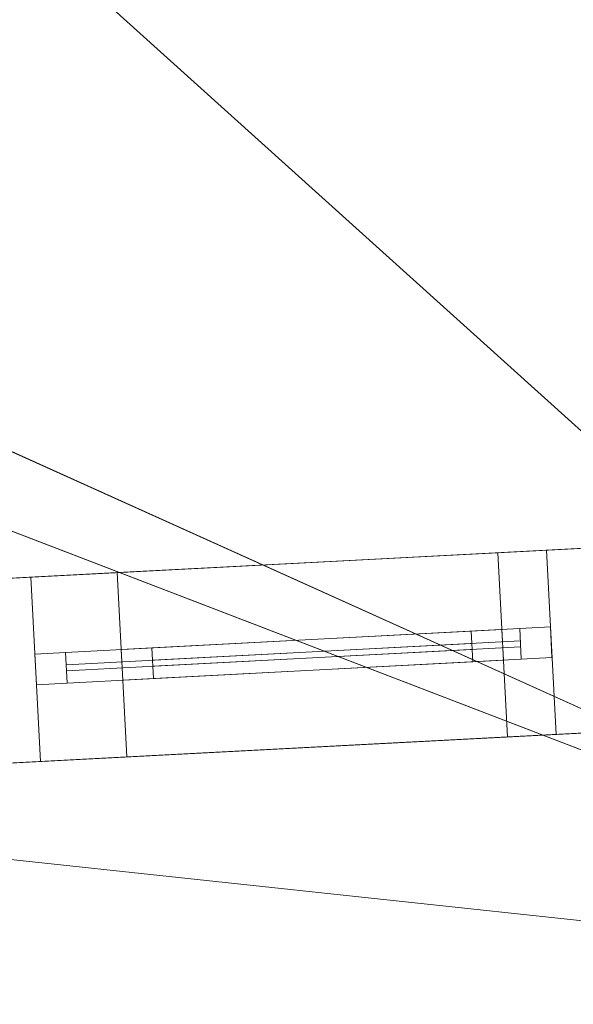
# Model space of a CAD drawing. Header units: millimetres. Extents: x -430348 to -225823, y -86243 to 5084.
# Tile 217 of 256: x -381940 to -381039, y -62295 to -60695. Entities that reach past the tile are written whole.
import ezdxf

# ---------------------------------------------------------------- set-up
doc = ezdxf.new("R2010")
doc.units = ezdxf.units.MM
for name, color, linetype, lineweight in [('A-GLAZ-CURT', 52, 'Continuous', 9), ('A-GLAZ-CWMG', 51, 'Continuous', 9), ('A-ROOF', 132, 'Continuous', 9), ('A-WALL', 113, 'Continuous', 9)]:
    doc.layers.add(name, color=color, linetype=linetype, lineweight=lineweight)

# ---------------------------------------------------------------- blocks, each defined once
blk = doc.blocks.new('System Panel - Glazed-561736-_3D_ Copy 1')
at = {"layer": 'A-GLAZ-CURT', "transparency": 33554471}
mesh = blk.add_polyface(dxfattribs=at)
corners = [(-260, 5), (-260, 5, 905), (260, 5, 905), (260, 5)]
mesh.append_faces([[corners[k] for k in face] for face in [(2, 3, 0, 1)]])
mesh = blk.add_polyface(dxfattribs=at)
corners = [(260, -5), (-260, -5), (-260, 5), (260, 5)]
mesh.append_faces([[corners[k] for k in face] for face in [(3, 0, 1, 2)]])
mesh = blk.add_polyface(dxfattribs=at)
corners = [(-260, -5, 905), (260, -5, 905), (260, 5, 905), (-260, 5, 905)]
mesh.append_faces([[corners[k] for k in face] for face in [(3, 0, 1, 2)]])
mesh = blk.add_polyface(dxfattribs=at)
corners = [(-260, -5), (-260, -5, 905), (-260, 5, 905), (-260, 5)]
mesh.append_faces([[corners[k] for k in face] for face in [(0, 1, 2, 3)]])
mesh = blk.add_polyface(dxfattribs=at)
corners = [(260, -5, 905), (260, -5), (260, 5), (260, 5, 905)]
mesh.append_faces([[corners[k] for k in face] for face in [(0, 1, 2, 3)]])
mesh = blk.add_polyface(dxfattribs=at)
corners = [(-260, -5), (260, -5), (260, -5, 905), (-260, -5, 905)]
mesh.append_faces([[corners[k] for k in face] for face in [(2, 3, 0, 1)]])
blk = doc.blocks.new('System Panel - Glazed-404072-_3D_ Copy 1')
at = {"layer": 'A-GLAZ-CURT', "transparency": 33554471}
mesh = blk.add_polyface(dxfattribs=at)
corners = [(-260, 5), (-260, 5, 225), (260, 5, 225), (260, 5)]
mesh.append_faces([[corners[k] for k in face] for face in [(1, 2, 3, 0)]])
mesh = blk.add_polyface(dxfattribs=at)
corners = [(260, -5), (-260, -5), (-260, 5), (260, 5)]
mesh.append_faces([[corners[k] for k in face] for face in [(0, 1, 2, 3)]])
mesh = blk.add_polyface(dxfattribs=at)
corners = [(-260, -5, 225), (260, -5, 225), (260, 5, 225), (-260, 5, 225)]
mesh.append_faces([[corners[k] for k in face] for face in [(0, 1, 2, 3)]])
mesh = blk.add_polyface(dxfattribs=at)
corners = [(-260, -5), (-260, -5, 225), (-260, 5, 225), (-260, 5)]
mesh.append_faces([[corners[k] for k in face] for face in [(0, 1, 2, 3)]])
mesh = blk.add_polyface(dxfattribs=at)
corners = [(260, -5, 225), (260, -5), (260, 5), (260, 5, 225)]
mesh.append_faces([[corners[k] for k in face] for face in [(0, 1, 2, 3)]])
mesh = blk.add_polyface(dxfattribs=at)
corners = [(-260, -5), (260, -5), (260, -5, 225), (-260, -5, 225)]
mesh.append_faces([[corners[k] for k in face] for face in [(2, 3, 0, 1)]])
blk = doc.blocks.new('System Panel - Door-561738-_3D_ Copy 1')
at = {"layer": 'A-GLAZ-CURT'}
mesh = blk.add_polyface(dxfattribs=at)
corners = [(-370, 5), (-370, 5, 1875), (370, 5, 1875), (370, 5)]
mesh.append_faces([[corners[k] for k in face] for face in [(1, 2, 3, 0)]])
mesh = blk.add_polyface(dxfattribs=at)
corners = [(370, -5), (-370, -5), (-370, 5), (370, 5)]
mesh.append_faces([[corners[k] for k in face] for face in [(0, 1, 2, 3)]])
mesh = blk.add_polyface(dxfattribs=at)
corners = [(-370, -5, 1875), (370, -5, 1875), (370, 5, 1875), (-370, 5, 1875)]
mesh.append_faces([[corners[k] for k in face] for face in [(0, 1, 2, 3)]])
mesh = blk.add_polyface(dxfattribs=at)
corners = [(-370, -5), (-370, -5, 1875), (-370, 5, 1875), (-370, 5)]
mesh.append_faces([[corners[k] for k in face] for face in [(0, 1, 2, 3)]])
mesh = blk.add_polyface(dxfattribs=at)
corners = [(370, -5, 1875), (370, -5), (370, 5), (370, 5, 1875)]
mesh.append_faces([[corners[k] for k in face] for face in [(0, 1, 2, 3)]])
mesh = blk.add_polyface(dxfattribs=at)
corners = [(-370, -5), (370, -5), (370, -5, 1875), (-370, -5, 1875)]
mesh.append_faces([[corners[k] for k in face] for face in [(2, 3, 0, 1)]])
blk = doc.blocks.new('System Panel - Glazed-566568-_3D_ Copy 1')
at = {"layer": 'A-GLAZ-CURT', "transparency": 33554471}
mesh = blk.add_polyface(dxfattribs=at)
corners = [(-370, 5), (-370, 5, 315), (370, 5, 315), (370, 5)]
mesh.append_faces([[corners[k] for k in face] for face in [(1, 2, 3, 0)]])
mesh = blk.add_polyface(dxfattribs=at)
corners = [(370, -5), (-370, -5), (-370, 5), (370, 5)]
mesh.append_faces([[corners[k] for k in face] for face in [(0, 1, 2, 3)]])
mesh = blk.add_polyface(dxfattribs=at)
corners = [(-370, -5, 315), (370, -5, 315), (370, 5, 315), (-370, 5, 315)]
mesh.append_faces([[corners[k] for k in face] for face in [(0, 1, 2, 3)]])
mesh = blk.add_polyface(dxfattribs=at)
corners = [(-370, -5), (-370, -5, 315), (-370, 5, 315), (-370, 5)]
mesh.append_faces([[corners[k] for k in face] for face in [(0, 1, 2, 3)]])
mesh = blk.add_polyface(dxfattribs=at)
corners = [(370, -5, 315), (370, -5), (370, 5), (370, 5, 315)]
mesh.append_faces([[corners[k] for k in face] for face in [(0, 1, 2, 3)]])
mesh = blk.add_polyface(dxfattribs=at)
corners = [(-370, -5), (370, -5), (370, -5, 315), (-370, -5, 315)]
mesh.append_faces([[corners[k] for k in face] for face in [(2, 3, 0, 1)]])
blk = doc.blocks.new('Rectangular Mullion - 50mm x 50mm-566569-_3D_ Copy 1')
at = {"layer": 'A-GLAZ-CWMG'}
mesh = blk.add_polyface(dxfattribs=at)
corners = [(0, 25), (-50, 25), (-50, -25), (0, -25)]
mesh.append_faces([[corners[k] for k in face] for face in [(2, 3, 0, 1)]])
mesh = blk.add_polyface(dxfattribs=at)
corners = [(-50, 25), (0, 25), (0, 25, -390), (-50, 25, -390)]
mesh.append_faces([[corners[k] for k in face] for face in [(0, 1, 2, 3)]])
mesh = blk.add_polyface(dxfattribs=at)
corners = [(-50, -25), (-50, 25), (-50, 25, -390), (-50, -25, -390)]
mesh.append_faces([[corners[k] for k in face] for face in [(0, 1, 2, 3)]])
mesh = blk.add_polyface(dxfattribs=at)
corners = [(0, 25), (0, -25), (0, -25, -390), (0, 25, -390)]
mesh.append_faces([[corners[k] for k in face] for face in [(0, 1, 2, 3)]])
mesh = blk.add_polyface(dxfattribs=at)
corners = [(0, -25), (-50, -25), (-50, -25, -390), (0, -25, -390)]
mesh.append_faces([[corners[k] for k in face] for face in [(0, 1, 2, 3)]])
blk = doc.blocks.new('Rectangular Mullion - 50mm x 50mm-320855-_3D_ Copy 1')
at = {"layer": 'A-GLAZ-CWMG'}
mesh = blk.add_polyface(dxfattribs=at)
corners = [(0, 25), (-50, 25), (-50, -25), (0, -25)]
mesh.append_faces([[corners[k] for k in face] for face in [(2, 3, 0, 1)]])
mesh = blk.add_polyface(dxfattribs=at)
corners = [(0, 25, -740), (0, -25, -740), (-50, -25, -740), (-50, 25, -740)]
mesh.append_faces([[corners[k] for k in face] for face in [(0, 1, 2, 3)]])
mesh = blk.add_polyface(dxfattribs=at)
corners = [(-50, 25), (0, 25), (0, 25, -740), (-50, 25, -740)]
mesh.append_faces([[corners[k] for k in face] for face in [(0, 1, 2, 3)]])
mesh = blk.add_polyface(dxfattribs=at)
corners = [(-50, -25), (-50, 25), (-50, 25, -740), (-50, -25, -740)]
mesh.append_faces([[corners[k] for k in face] for face in [(0, 1, 2, 3)]])
mesh = blk.add_polyface(dxfattribs=at)
corners = [(0, 25), (0, -25), (0, -25, -740), (0, 25, -740)]
mesh.append_faces([[corners[k] for k in face] for face in [(0, 1, 2, 3)]])
mesh = blk.add_polyface(dxfattribs=at)
corners = [(0, -25), (-50, -25), (-50, -25, -740), (0, -25, -740)]
mesh.append_faces([[corners[k] for k in face] for face in [(0, 1, 2, 3)]])
blk = doc.blocks.new('Rectangular Mullion - 50mm x 50mm-407449-_3D_ Copy 1')
at = {"layer": 'A-GLAZ-CWMG'}
mesh = blk.add_polyface(dxfattribs=at)
corners = [(0, 25), (-50, 25), (-50, -25), (0, -25)]
mesh.append_faces([[corners[k] for k in face] for face in [(2, 3, 0, 1)]])
mesh = blk.add_polyface(dxfattribs=at)
corners = [(-50, 25), (0, 25), (0, 25, -1950), (-50, 25, -1950)]
mesh.append_faces([[corners[k] for k in face] for face in [(0, 1, 2, 3)]])
mesh = blk.add_polyface(dxfattribs=at)
corners = [(-50, -25), (-50, 25), (-50, 25, -1950), (-50, -25, -1950)]
mesh.append_faces([[corners[k] for k in face] for face in [(0, 1, 2, 3)]])
mesh = blk.add_polyface(dxfattribs=at)
corners = [(0, 25), (0, -25), (0, -25, -1950), (0, 25, -1950)]
mesh.append_faces([[corners[k] for k in face] for face in [(0, 1, 2, 3)]])
mesh = blk.add_polyface(dxfattribs=at)
corners = [(0, -25), (-50, -25), (-50, -25, -1950), (0, -25, -1950)]
mesh.append_faces([[corners[k] for k in face] for face in [(0, 1, 2, 3)]])
blk = doc.blocks.new('Rectangular Mullion - 50mm x 50mm-320854-_3D_ Copy 1')
at = {"layer": 'A-GLAZ-CWMG'}
mesh = blk.add_polyface(dxfattribs=at)
corners = [(0, 25), (-50, 25), (-50, -25), (0, -25)]
mesh.append_faces([[corners[k] for k in face] for face in [(2, 3, 0, 1)]])
mesh = blk.add_polyface(dxfattribs=at)
corners = [(0, 25, -740), (0, -25, -740), (-50, -25, -740), (-50, 25, -740)]
mesh.append_faces([[corners[k] for k in face] for face in [(0, 1, 2, 3)]])
mesh = blk.add_polyface(dxfattribs=at)
corners = [(-50, 25), (0, 25), (0, 25, -740), (-50, 25, -740)]
mesh.append_faces([[corners[k] for k in face] for face in [(0, 1, 2, 3)]])
mesh = blk.add_polyface(dxfattribs=at)
corners = [(-50, -25), (-50, 25), (-50, 25, -740), (-50, -25, -740)]
mesh.append_faces([[corners[k] for k in face] for face in [(0, 1, 2, 3)]])
mesh = blk.add_polyface(dxfattribs=at)
corners = [(0, 25), (0, -25), (0, -25, -740), (0, 25, -740)]
mesh.append_faces([[corners[k] for k in face] for face in [(0, 1, 2, 3)]])
mesh = blk.add_polyface(dxfattribs=at)
corners = [(0, -25), (-50, -25), (-50, -25, -740), (0, -25, -740)]
mesh.append_faces([[corners[k] for k in face] for face in [(0, 1, 2, 3)]])
blk = doc.blocks.new('Rectangular Mullion - 50mm x 50mm-320906-_3D_ Copy 1')
at = {"layer": 'A-GLAZ-CWMG'}
mesh = blk.add_polyface(dxfattribs=at)
corners = [(25, 25), (-25, 25), (-25, -25), (25, -25)]
mesh.append_faces([[corners[k] for k in face] for face in [(2, 3, 0, 1)]])
mesh = blk.add_polyface(dxfattribs=at)
corners = [(25, 25, -740), (25, -25, -740), (-25, -25, -740), (-25, 25, -740)]
mesh.append_faces([[corners[k] for k in face] for face in [(0, 1, 2, 3)]])
mesh = blk.add_polyface(dxfattribs=at)
corners = [(-25, 25), (25, 25), (25, 25, -740), (-25, 25, -740)]
mesh.append_faces([[corners[k] for k in face] for face in [(0, 1, 2, 3)]])
mesh = blk.add_polyface(dxfattribs=at)
corners = [(-25, -25), (-25, 25), (-25, 25, -740), (-25, -25, -740)]
mesh.append_faces([[corners[k] for k in face] for face in [(0, 1, 2, 3)]])
mesh = blk.add_polyface(dxfattribs=at)
corners = [(25, 25), (25, -25), (25, -25, -740), (25, 25, -740)]
mesh.append_faces([[corners[k] for k in face] for face in [(0, 1, 2, 3)]])
mesh = blk.add_polyface(dxfattribs=at)
corners = [(25, -25), (-25, -25), (-25, -25, -740), (25, -25, -740)]
mesh.append_faces([[corners[k] for k in face] for face in [(0, 1, 2, 3)]])
blk = doc.blocks.new('Rectangular Mullion - 50mm x 50mm-566570-_3D_ Copy 1')
at = {"layer": 'A-GLAZ-CWMG'}
mesh = blk.add_polyface(dxfattribs=at)
corners = [(0, 25, -390), (0, -25, -390), (-50, -25, -390), (-50, 25, -390)]
mesh.append_faces([[corners[k] for k in face] for face in [(0, 1, 2, 3)]])
mesh = blk.add_polyface(dxfattribs=at)
corners = [(-50, 25), (0, 25), (0, 25, -390), (-50, 25, -390)]
mesh.append_faces([[corners[k] for k in face] for face in [(0, 1, 2, 3)]])
mesh = blk.add_polyface(dxfattribs=at)
corners = [(-50, -25), (-50, 25), (-50, 25, -390), (-50, -25, -390)]
mesh.append_faces([[corners[k] for k in face] for face in [(0, 1, 2, 3)]])
mesh = blk.add_polyface(dxfattribs=at)
corners = [(0, 25), (0, -25), (0, -25, -390), (0, 25, -390)]
mesh.append_faces([[corners[k] for k in face] for face in [(0, 1, 2, 3)]])
mesh = blk.add_polyface(dxfattribs=at)
corners = [(0, -25), (-50, -25), (-50, -25, -390), (0, -25, -390)]
mesh.append_faces([[corners[k] for k in face] for face in [(0, 1, 2, 3)]])
blk = doc.blocks.new('Rectangular Mullion - 50mm x 50mm-407450-_3D_ Copy 1')
at = {"layer": 'A-GLAZ-CWMG'}
mesh = blk.add_polyface(dxfattribs=at)
corners = [(0, 25, -1950), (0, -25, -1950), (-50, -25, -1950), (-50, 25, -1950)]
mesh.append_faces([[corners[k] for k in face] for face in [(0, 1, 2, 3)]])
mesh = blk.add_polyface(dxfattribs=at)
corners = [(-50, 25), (0, 25), (0, 25, -1950), (-50, 25, -1950)]
mesh.append_faces([[corners[k] for k in face] for face in [(0, 1, 2, 3)]])
mesh = blk.add_polyface(dxfattribs=at)
corners = [(-50, -25), (-50, 25), (-50, 25, -1950), (-50, -25, -1950)]
mesh.append_faces([[corners[k] for k in face] for face in [(0, 1, 2, 3)]])
mesh = blk.add_polyface(dxfattribs=at)
corners = [(0, 25), (0, -25), (0, -25, -1950), (0, 25, -1950)]
mesh.append_faces([[corners[k] for k in face] for face in [(0, 1, 2, 3)]])
mesh = blk.add_polyface(dxfattribs=at)
corners = [(0, -25), (-50, -25), (-50, -25, -1950), (0, -25, -1950)]
mesh.append_faces([[corners[k] for k in face] for face in [(0, 1, 2, 3)]])
blk = doc.blocks.new('Rectangular Mullion - 50mm x 50mm-263205-_3D_ Copy 1')
at = {"layer": 'A-GLAZ-CWMG'}
mesh = blk.add_polyface(dxfattribs=at)
corners = [(0, 25), (-50, 25), (-50, -25), (0, -25)]
mesh.append_faces([[corners[k] for k in face] for face in [(3, 0, 1, 2)]])
mesh = blk.add_polyface(dxfattribs=at)
corners = [(-50, 25), (0, 25), (0, 25, -300), (-50, 25, -300)]
mesh.append_faces([[corners[k] for k in face] for face in [(0, 1, 2, 3)]])
mesh = blk.add_polyface(dxfattribs=at)
corners = [(-50, -25), (-50, 25), (-50, 25, -300), (-50, -25, -300)]
mesh.append_faces([[corners[k] for k in face] for face in [(3, 0, 1, 2)]])
mesh = blk.add_polyface(dxfattribs=at)
corners = [(0, 25), (0, -25), (0, -25, -300), (0, 25, -300)]
mesh.append_faces([[corners[k] for k in face] for face in [(3, 0, 1, 2)]])
mesh = blk.add_polyface(dxfattribs=at)
corners = [(0, -25), (-50, -25), (-50, -25, -300), (0, -25, -300)]
mesh.append_faces([[corners[k] for k in face] for face in [(0, 1, 2, 3)]])
blk = doc.blocks.new('Rectangular Mullion - 50mm x 50mm-316591-_3D_ Copy 1')
at = {"layer": 'A-GLAZ-CWMG'}
mesh = blk.add_polyface(dxfattribs=at)
corners = [(0, 25), (-50, 25), (-50, -25), (0, -25)]
mesh.append_faces([[corners[k] for k in face] for face in [(2, 3, 0, 1)]])
mesh = blk.add_polyface(dxfattribs=at)
corners = [(0, 25, -520), (0, -25, -520), (-50, -25, -520), (-50, 25, -520)]
mesh.append_faces([[corners[k] for k in face] for face in [(0, 1, 2, 3)]])
mesh = blk.add_polyface(dxfattribs=at)
corners = [(-50, 25), (0, 25), (0, 25, -520), (-50, 25, -520)]
mesh.append_faces([[corners[k] for k in face] for face in [(3, 0, 1, 2)]])
mesh = blk.add_polyface(dxfattribs=at)
corners = [(-50, -25), (-50, 25), (-50, 25, -520), (-50, -25, -520)]
mesh.append_faces([[corners[k] for k in face] for face in [(3, 0, 1, 2)]])
mesh = blk.add_polyface(dxfattribs=at)
corners = [(0, 25), (0, -25), (0, -25, -520), (0, 25, -520)]
mesh.append_faces([[corners[k] for k in face] for face in [(3, 0, 1, 2)]])
mesh = blk.add_polyface(dxfattribs=at)
corners = [(0, -25), (-50, -25), (-50, -25, -520), (0, -25, -520)]
mesh.append_faces([[corners[k] for k in face] for face in [(3, 0, 1, 2)]])
blk = doc.blocks.new('Rectangular Mullion - 50mm x 50mm-543547-_3D_ Copy 1')
at = {"layer": 'A-GLAZ-CWMG'}
mesh = blk.add_polyface(dxfattribs=at)
corners = [(0, 25), (-50, 25), (-50, -25), (0, -25)]
mesh.append_faces([[corners[k] for k in face] for face in [(3, 0, 1, 2)]])
mesh = blk.add_polyface(dxfattribs=at)
corners = [(-50, 25), (0, 25), (0, 25, -980), (-50, 25, -980)]
mesh.append_faces([[corners[k] for k in face] for face in [(0, 1, 2, 3)]])
mesh = blk.add_polyface(dxfattribs=at)
corners = [(-50, -25), (-50, 25), (-50, 25, -980), (-50, -25, -980)]
mesh.append_faces([[corners[k] for k in face] for face in [(0, 1, 2, 3)]])
mesh = blk.add_polyface(dxfattribs=at)
corners = [(0, 25), (0, -25), (0, -25, -980), (0, 25, -980)]
mesh.append_faces([[corners[k] for k in face] for face in [(0, 1, 2, 3)]])
mesh = blk.add_polyface(dxfattribs=at)
corners = [(0, -25), (-50, -25), (-50, -25, -980), (0, -25, -980)]
mesh.append_faces([[corners[k] for k in face] for face in [(0, 1, 2, 3)]])
blk = doc.blocks.new('Rectangular Mullion - 50mm x 50mm-316592-_3D_ Copy 1')
at = {"layer": 'A-GLAZ-CWMG'}
mesh = blk.add_polyface(dxfattribs=at)
corners = [(0, 25), (-50, 25), (-50, -25), (0, -25)]
mesh.append_faces([[corners[k] for k in face] for face in [(3, 0, 1, 2)]])
mesh = blk.add_polyface(dxfattribs=at)
corners = [(0, 25, -520), (0, -25, -520), (-50, -25, -520), (-50, 25, -520)]
mesh.append_faces([[corners[k] for k in face] for face in [(3, 0, 1, 2)]])
mesh = blk.add_polyface(dxfattribs=at)
corners = [(-50, 25), (0, 25), (0, 25, -520), (-50, 25, -520)]
mesh.append_faces([[corners[k] for k in face] for face in [(3, 0, 1, 2)]])
mesh = blk.add_polyface(dxfattribs=at)
corners = [(-50, -25), (-50, 25), (-50, 25, -520), (-50, -25, -520)]
mesh.append_faces([[corners[k] for k in face] for face in [(0, 1, 2, 3)]])
mesh = blk.add_polyface(dxfattribs=at)
corners = [(0, 25), (0, -25), (0, -25, -520), (0, 25, -520)]
mesh.append_faces([[corners[k] for k in face] for face in [(0, 1, 2, 3)]])
mesh = blk.add_polyface(dxfattribs=at)
corners = [(0, -25), (-50, -25), (-50, -25, -520), (0, -25, -520)]
mesh.append_faces([[corners[k] for k in face] for face in [(3, 0, 1, 2)]])
blk = doc.blocks.new('Rectangular Mullion - 50mm x 50mm-404070-_3D_ Copy 1')
at = {"layer": 'A-GLAZ-CWMG'}
mesh = blk.add_polyface(dxfattribs=at)
corners = [(25, 25), (-25, 25), (-25, -25), (25, -25)]
mesh.append_faces([[corners[k] for k in face] for face in [(2, 3, 0, 1)]])
mesh = blk.add_polyface(dxfattribs=at)
corners = [(25, 25, -520), (25, -25, -520), (-25, -25, -520), (-25, 25, -520)]
mesh.append_faces([[corners[k] for k in face] for face in [(0, 1, 2, 3)]])
mesh = blk.add_polyface(dxfattribs=at)
corners = [(-25, 25), (25, 25), (25, 25, -520), (-25, 25, -520)]
mesh.append_faces([[corners[k] for k in face] for face in [(3, 0, 1, 2)]])
mesh = blk.add_polyface(dxfattribs=at)
corners = [(-25, -25), (-25, 25), (-25, 25, -520), (-25, -25, -520)]
mesh.append_faces([[corners[k] for k in face] for face in [(3, 0, 1, 2)]])
mesh = blk.add_polyface(dxfattribs=at)
corners = [(25, 25), (25, -25), (25, -25, -520), (25, 25, -520)]
mesh.append_faces([[corners[k] for k in face] for face in [(3, 0, 1, 2)]])
mesh = blk.add_polyface(dxfattribs=at)
corners = [(25, -25), (-25, -25), (-25, -25, -520), (25, -25, -520)]
mesh.append_faces([[corners[k] for k in face] for face in [(3, 0, 1, 2)]])
blk = doc.blocks.new('Rectangular Mullion - 50mm x 50mm-263207-_3D_ Copy 1')
at = {"layer": 'A-GLAZ-CWMG'}
mesh = blk.add_polyface(dxfattribs=at)
corners = [(0, 25, -300), (0, -25, -300), (-50, -25, -300), (-50, 25, -300)]
mesh.append_faces([[corners[k] for k in face] for face in [(3, 0, 1, 2)]])
mesh = blk.add_polyface(dxfattribs=at)
corners = [(-50, 25), (0, 25), (0, 25, -300), (-50, 25, -300)]
mesh.append_faces([[corners[k] for k in face] for face in [(0, 1, 2, 3)]])
mesh = blk.add_polyface(dxfattribs=at)
corners = [(-50, -25), (-50, 25), (-50, 25, -300), (-50, -25, -300)]
mesh.append_faces([[corners[k] for k in face] for face in [(3, 0, 1, 2)]])
mesh = blk.add_polyface(dxfattribs=at)
corners = [(0, 25), (0, -25), (0, -25, -300), (0, 25, -300)]
mesh.append_faces([[corners[k] for k in face] for face in [(3, 0, 1, 2)]])
mesh = blk.add_polyface(dxfattribs=at)
corners = [(0, -25), (-50, -25), (-50, -25, -300), (0, -25, -300)]
mesh.append_faces([[corners[k] for k in face] for face in [(0, 1, 2, 3)]])
blk = doc.blocks.new('Rectangular Mullion - 50mm x 50mm-494503-_3D_ Copy 1')
at = {"layer": 'A-GLAZ-CWMG'}
mesh = blk.add_polyface(dxfattribs=at)
corners = [(0, 25, -980), (0, -25, -980), (-50, -25, -980), (-50, 25, -980)]
mesh.append_faces([[corners[k] for k in face] for face in [(3, 0, 1, 2)]])
mesh = blk.add_polyface(dxfattribs=at)
corners = [(-50, 25), (0, 25), (0, 25, -980), (-50, 25, -980)]
mesh.append_faces([[corners[k] for k in face] for face in [(0, 1, 2, 3)]])
mesh = blk.add_polyface(dxfattribs=at)
corners = [(-50, -25), (-50, 25), (-50, 25, -980), (-50, -25, -980)]
mesh.append_faces([[corners[k] for k in face] for face in [(0, 1, 2, 3)]])
mesh = blk.add_polyface(dxfattribs=at)
corners = [(0, 25), (0, -25), (0, -25, -980), (0, 25, -980)]
mesh.append_faces([[corners[k] for k in face] for face in [(0, 1, 2, 3)]])
mesh = blk.add_polyface(dxfattribs=at)
corners = [(0, -25), (-50, -25), (-50, -25, -980), (0, -25, -980)]
mesh.append_faces([[corners[k] for k in face] for face in [(0, 1, 2, 3)]])

msp = doc.modelspace()

# ---------------------------------------------------------------- block references
at = {"layer": 'A-GLAZ-CURT', "rotation": 183.0000000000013}
msp.add_blockref('System Panel - Door-561738-_3D_ Copy 1', (-381494.4, -61728.8, 59580.9), dxfattribs=at)
at = {"layer": 'A-GLAZ-CURT', "transparency": 33554471}
for name, p, rotation in [('System Panel - Glazed-566568-_3D_ Copy 1', (-381494.4, -61728.8, 61505.9), 183.0000000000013), ('System Panel - Glazed-561736-_3D_ Copy 1', (-381463.5, -61727.2, 62920.9), 183.0000000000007), ('System Panel - Glazed-404072-_3D_ Copy 1', (-381463.5, -61727.2, 63875.9), 183.0000000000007)]:
    msp.add_blockref(name, p, dxfattribs=dict(at, rotation=rotation))
at = {"layer": 'A-GLAZ-CWMG'}
for name, p, rotation in [('Rectangular Mullion - 50mm x 50mm-566569-_3D_ Copy 1', (-381075, -61706.8, 61870.9), 3.000000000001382), ('Rectangular Mullion - 50mm x 50mm-407450-_3D_ Copy 1', (-381075, -61706.8, 61480.9), 3.000000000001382), ('Rectangular Mullion - 50mm x 50mm-263205-_3D_ Copy 1', (-381153.9, -61710.9, 64150.9), 3.000000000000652), ('Rectangular Mullion - 50mm x 50mm-494503-_3D_ Copy 1', (-381153.9, -61710.9, 63850.9), 3.000000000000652)]:
    msp.add_blockref(name, p, dxfattribs=dict(at, rotation=rotation))
at = {"layer": 'A-GLAZ-CWMG', "extrusion": (-0.99863, -0.052336, 0), "rotation": 90}
for name, p in [('Rectangular Mullion - 50mm x 50mm-320855-_3D_ Copy 1', (41678.3, 61870.9, 384572.2)), ('Rectangular Mullion - 50mm x 50mm-320906-_3D_ Copy 1', (41678.3, 61480.9, 384572.2)), ('Rectangular Mullion - 50mm x 50mm-316591-_3D_ Copy 1', (41678.3, 64150.9, 384431.3)), ('Rectangular Mullion - 50mm x 50mm-404070-_3D_ Copy 1', (41678.3, 63850.9, 384431.3))]:
    msp.add_blockref(name, p, dxfattribs=at)
at = {"layer": 'A-GLAZ-CWMG', "extrusion": (0.99863, 0.052336, 0), "rotation": 270}
for name, p in [('Rectangular Mullion - 50mm x 50mm-320854-_3D_ Copy 1', (-41678.3, 59530.9, -383832.2)), ('Rectangular Mullion - 50mm x 50mm-316592-_3D_ Copy 1', (-41678.3, 62870.9, -383911.3))]:
    msp.add_blockref(name, p, dxfattribs=at)
at = {"layer": 'A-GLAZ-CWMG', "extrusion": (0, 0, -1)}
for name, p, rotation in [('Rectangular Mullion - 50mm x 50mm-407449-_3D_ Copy 1', (381913.8, -61750.8, -59530.9), 356.9999999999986), ('Rectangular Mullion - 50mm x 50mm-566570-_3D_ Copy 1', (381913.8, -61750.8, -61480.9), 356.9999999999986), ('Rectangular Mullion - 50mm x 50mm-543547-_3D_ Copy 1', (381773.1, -61743.4, -62870.9), 356.9999999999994), ('Rectangular Mullion - 50mm x 50mm-263207-_3D_ Copy 1', (381773.1, -61743.4, -63850.9), 356.9999999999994)]:
    msp.add_blockref(name, p, dxfattribs=dict(at, rotation=rotation))

# ---------------------------------------------------------------- meshes
at = {"layer": 'A-ROOF'}
mesh = msp.add_polyface(dxfattribs=at)
corners = [(-380022.5, -62266.6, 64150.9), (-383738.9, -58920.3, 66627), (-380392.7, -55203.9, 64150.9)]
mesh.append_faces([[corners[k] for k in face] for face in [(1, 2, 0)]])
mesh = msp.add_polyface(dxfattribs=at)
corners = [(-383738.9, -58920.3, 66749), (-380022.5, -62266.6, 64273), (-380392.7, -55203.9, 64273)]
mesh.append_faces([[corners[k] for k in face] for face in [(1, 2, 0)]])
mesh = msp.add_polyface(dxfattribs=at)
corners = [(-404678.7, -63558.8, 64150.9), (-401332.4, -59842.4, 66627), (-399187.3, -59729.9, 66627), (-399154.4, -60357.5, 66186.9), (-398275.6, -60311.4, 66186.9), (-398308.5, -59683.9, 66627), (-386809.9, -59081.3, 66627), (-386778.9, -59673.4, 66211.8), (-385881.4, -59626.4, 66211.8), (-385912.4, -59034.2, 66627), (-383738.9, -58920.3, 66627), (-380022.5, -62266.6, 64150.9)]
mesh.append_faces([[corners[k] for k in face] for face in [(3, 0, 1, 2)]], dxfattribs={"vtx0": -1})
mesh.append_faces([[corners[k] for k in face] for face in [(8, 11, 7)]], dxfattribs={"vtx0": -1, "vtx1": -1})
mesh.append_faces([[corners[k] for k in face] for face in [(0, 3, 4, 11)]], dxfattribs={"vtx0": -1, "vtx2": -1})
mesh.append_faces([[corners[k] for k in face] for face in [(10, 11, 8, 9)]], dxfattribs={"vtx1": -1})
mesh.append_faces([[corners[k] for k in face] for face in [(4, 5, 7, 11)]], dxfattribs={"vtx1": -1, "vtx2": -1, "vtx3": -1})
mesh.append_faces([[corners[k] for k in face] for face in [(5, 6, 7)]], dxfattribs={"vtx2": -1})
mesh = msp.add_polyface(dxfattribs=at)
corners = [(-401332.4, -59842.4, 66749), (-404678.7, -63558.8, 64273), (-380022.5, -62266.6, 64273), (-383738.9, -58920.3, 66749), (-385912.4, -59034.2, 66749), (-385881.4, -59626.4, 66333.9), (-386778.9, -59673.4, 66333.9), (-386809.9, -59081.3, 66749), (-398308.5, -59683.9, 66749), (-398275.6, -60311.4, 66309), (-399154.4, -60357.5, 66309), (-399187.3, -59729.9, 66749)]
mesh.append_faces([[corners[k] for k in face] for face in [(5, 2, 3, 4)]], dxfattribs={"vtx0": -1})
mesh.append_faces([[corners[k] for k in face] for face in [(2, 5, 6, 9)]], dxfattribs={"vtx0": -1, "vtx2": -1, "vtx3": -1})
mesh.append_faces([[corners[k] for k in face] for face in [(0, 1, 10, 11), (8, 9, 6, 7)]], dxfattribs={"vtx1": -1})
mesh.append_faces([[corners[k] for k in face] for face in [(9, 10, 1, 2)]], dxfattribs={"vtx1": -1, "vtx3": -1})
mesh = msp.add_polyface(dxfattribs=at)
corners = [(-380022.5, -62266.6, 64273), (-404678.7, -63558.8, 64273), (-404678.7, -63558.8, 64150.9), (-380022.5, -62266.6, 64150.9)]
mesh.append_faces([[corners[k] for k in face] for face in [(1, 2, 3, 0)]])
at = {"layer": 'A-WALL'}
mesh = msp.add_polyface(dxfattribs=at)
corners = [(-380821.6, -55635.2, 57947.5), (-380512.9, -61527.1, 57947.5), (-380812.5, -61542.8, 57947.5), (-381105.5, -55950.5, 57947.5), (-381121.2, -55650.9, 57947.5)]
mesh.append_faces([[corners[k] for k in face] for face in [(3, 0, 1, 2)]], dxfattribs={"vtx0": -1})
mesh.append_faces([[corners[k] for k in face] for face in [(3, 4, 0)]], dxfattribs={"vtx2": -1})
mesh = msp.add_polyface(dxfattribs=at)
corners = [(-381121.2, -55650.9, 57947.5), (-381105.5, -55950.5, 57947.5), (-380812.5, -61542.8, 57947.5), (-380812.5, -61542.8, 64676.7), (-381103.3, -55993.1, 64676.7), (-381105.5, -55950.5, 64646.8), (-381121.2, -55650.9, 64436.8), (-380979.9, -58347.2, 60331.4), (-380979.9, -58347.2, 61131.4), (-380948.5, -58946.4, 61131.4), (-380948.5, -58946.4, 60331.4), (-381062.6, -56770.6, 60844.3), (-381062.6, -56770.6, 61644.3), (-381031.2, -57369.8, 61644.3), (-381031.2, -57369.8, 60844.3)]
mesh.append_faces([[corners[k] for k in face] for face in [(11, 0, 1, 14), (8, 13, 14), (13, 3, 4)]], dxfattribs={"vtx0": -1, "vtx2": -1})
mesh.append_faces([[corners[k] for k in face] for face in [(13, 8, 9, 3)]], dxfattribs={"vtx0": -1, "vtx2": -1, "vtx3": -1})
mesh.append_faces([[corners[k] for k in face] for face in [(5, 6, 12)]], dxfattribs={"vtx1": -1, "vtx2": -1})
mesh.append_faces([[corners[k] for k in face] for face in [(7, 8, 14, 1)]], dxfattribs={"vtx1": -1, "vtx2": -1, "vtx3": -1})
mesh.append_faces([[corners[k] for k in face] for face in [(6, 0, 11, 12), (12, 13, 4, 5), (9, 10, 2, 3), (10, 7, 1, 2)]], dxfattribs={"vtx1": -1, "vtx3": -1})
mesh = msp.add_polyface(dxfattribs=at)
corners = [(-380812.5, -61542.8, 64676.7), (-380512.9, -61527.1, 64466.7), (-380819.4, -55677.8, 64466.7), (-381103.3, -55993.1, 64676.7)]
mesh.append_faces([[corners[k] for k in face] for face in [(3, 0, 1, 2)]])
mesh = msp.add_polyface(dxfattribs=at)
corners = [(-380497.2, -61826.7, 57947.5), (-382823.6, -61948.6, 57947.5), (-382529.1, -61632.8, 57947.5), (-380812.5, -61542.8, 57947.5), (-380512.9, -61527.1, 57947.5)]
mesh.append_faces([[corners[k] for k in face] for face in [(3, 4, 0)]], dxfattribs={"vtx2": -1})
mesh.append_faces([[corners[k] for k in face] for face in [(0, 1, 2, 3)]], dxfattribs={"vtx3": -1})
mesh = msp.add_polyface(dxfattribs=at)
corners = [(-380512.9, -61527.1, 57947.5), (-380812.5, -61542.8, 57947.5), (-382529.1, -61632.8, 57947.5), (-382529.1, -61632.8, 64685.9), (-380825.6, -61543.5, 64685.9), (-380812.5, -61542.8, 64676.7), (-380512.9, -61527.1, 64466.7), (-381161.8, -61561.1, 62870.9), (-381161.8, -61561.1, 64150.9), (-381780.9, -61593.6, 64150.9), (-381780.9, -61593.6, 62870.9), (-381082.8, -61557, 59530.9), (-381082.8, -61557, 61870.9), (-381921.7, -61601, 61870.9), (-381921.7, -61601, 59530.9)]
mesh.append_faces([[corners[k] for k in face] for face in [(14, 2, 13), (2, 14, 1), (10, 3, 9)]], dxfattribs={"vtx0": -1, "vtx1": -1})
mesh.append_faces([[corners[k] for k in face] for face in [(3, 10, 13, 2)]], dxfattribs={"vtx0": -1, "vtx1": -1, "vtx2": -1})
mesh.append_faces([[corners[k] for k in face] for face in [(12, 7, 6, 0)]], dxfattribs={"vtx0": -1, "vtx1": -1, "vtx3": -1})
mesh.append_faces([[corners[k] for k in face] for face in [(11, 0, 1, 14), (0, 11, 12), (9, 3, 4, 8)]], dxfattribs={"vtx0": -1, "vtx2": -1})
mesh.append_faces([[corners[k] for k in face] for face in [(5, 6, 8, 4), (7, 8, 6)]], dxfattribs={"vtx1": -1, "vtx2": -1})
mesh.append_faces([[corners[k] for k in face] for face in [(12, 13, 10, 7)]], dxfattribs={"vtx1": -1, "vtx3": -1})
mesh = msp.add_polyface(dxfattribs=at)
corners = [(-382529.1, -61632.8, 64685.9), (-382823.6, -61948.6, 64475.9), (-380510.3, -61827.4, 64475.9), (-380825.6, -61543.5, 64685.9)]
mesh.append_faces([[corners[k] for k in face] for face in [(0, 1, 2, 3)]])
mesh = msp.add_polyface(dxfattribs=at)
corners = [(-381082.8, -61557, 61870.9), (-381067.1, -61856.6, 61870.9), (-381906, -61900.6, 61870.9), (-381921.7, -61601, 61870.9)]
mesh.append_faces([[corners[k] for k in face] for face in [(1, 2, 3, 0)]])
mesh = msp.add_polyface(dxfattribs=at)
corners = [(-381067.1, -61856.6, 59530.9), (-381082.8, -61557, 59530.9), (-381921.7, -61601, 59530.9), (-381906, -61900.6, 59530.9)]
mesh.append_faces([[corners[k] for k in face] for face in [(3, 0, 1, 2)]])
mesh = msp.add_polyface(dxfattribs=at)
corners = [(-381161.8, -61561.1, 64150.9), (-381146.1, -61860.7, 64150.9), (-381765.2, -61893.2, 64150.9), (-381780.9, -61593.6, 64150.9)]
mesh.append_faces([[corners[k] for k in face] for face in [(1, 2, 3, 0)]])
mesh = msp.add_polyface(dxfattribs=at)
corners = [(-381146.1, -61860.7, 62870.9), (-381161.8, -61561.1, 62870.9), (-381780.9, -61593.6, 62870.9), (-381765.2, -61893.2, 62870.9)]
mesh.append_faces([[corners[k] for k in face] for face in [(3, 0, 1, 2)]])
mesh = msp.add_polyface(dxfattribs=at)
corners = [(-381161.8, -61561.1, 62870.9), (-381146.1, -61860.7, 62870.9), (-381146.1, -61860.7, 64150.9), (-381161.8, -61561.1, 64150.9)]
mesh.append_faces([[corners[k] for k in face] for face in [(1, 2, 3, 0)]])
mesh = msp.add_polyface(dxfattribs=at)
corners = [(-381082.8, -61557, 59530.9), (-381067.1, -61856.6, 59530.9), (-381067.1, -61856.6, 61870.9), (-381082.8, -61557, 61870.9)]
mesh.append_faces([[corners[k] for k in face] for face in [(1, 2, 3, 0)]])
mesh = msp.add_polyface(dxfattribs=at)
corners = [(-381921.7, -61601, 61870.9), (-381906, -61900.6, 61870.9), (-381906, -61900.6, 59530.9), (-381921.7, -61601, 59530.9)]
mesh.append_faces([[corners[k] for k in face] for face in [(1, 2, 3, 0)]])
mesh = msp.add_polyface(dxfattribs=at)
corners = [(-381780.9, -61593.6, 64150.9), (-381765.2, -61893.2, 64150.9), (-381765.2, -61893.2, 62870.9), (-381780.9, -61593.6, 62870.9)]
mesh.append_faces([[corners[k] for k in face] for face in [(0, 1, 2, 3)]])
mesh = msp.add_polyface(dxfattribs=at)
corners = [(-382823.6, -61948.6, 57947.5), (-380497.2, -61826.7, 57947.5), (-380497.2, -61826.7, 64466.7), (-380510.3, -61827.4, 64475.9), (-382823.6, -61948.6, 64475.9), (-381146.1, -61860.7, 64150.9), (-381146.1, -61860.7, 62870.9), (-381765.2, -61893.2, 62870.9), (-381765.2, -61893.2, 64150.9), (-381067.1, -61856.6, 61870.9), (-381067.1, -61856.6, 59530.9), (-381906, -61900.6, 59530.9), (-381906, -61900.6, 61870.9)]
mesh.append_faces([[corners[k] for k in face] for face in [(6, 9, 2)]], dxfattribs={"vtx0": -1, "vtx1": -1, "vtx2": -1})
mesh.append_faces([[corners[k] for k in face] for face in [(0, 11, 12, 4), (11, 0, 1, 10), (7, 12, 9, 6)]], dxfattribs={"vtx0": -1, "vtx2": -1})
mesh.append_faces([[corners[k] for k in face] for face in [(7, 8, 4, 12)]], dxfattribs={"vtx1": -1, "vtx2": -1, "vtx3": -1})
mesh.append_faces([[corners[k] for k in face] for face in [(3, 4, 8, 5), (9, 10, 1, 2), (5, 6, 2, 3)]], dxfattribs={"vtx1": -1, "vtx3": -1})

doc.saveas('drawing.dxf')
